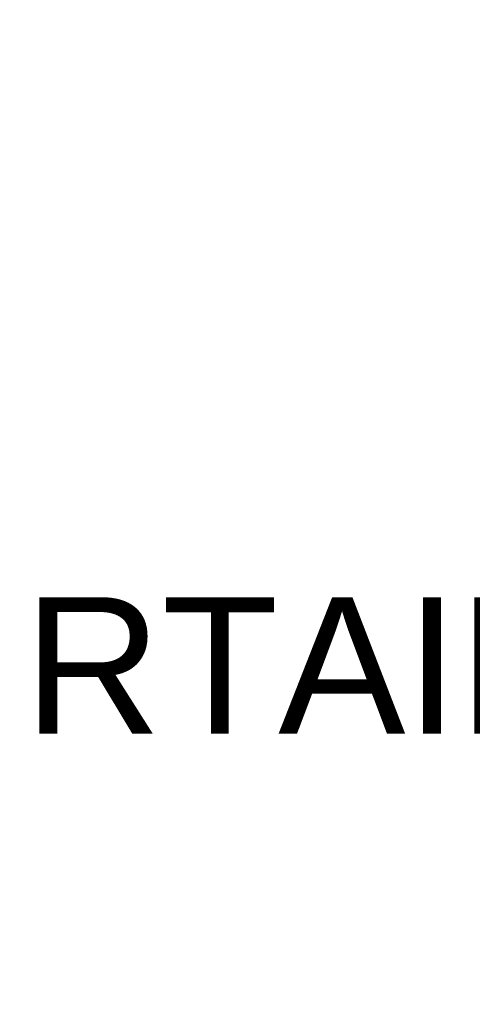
# Model space of a CAD drawing. Header units: inches. Extents: x 169.6 to 245.1, y 234.4 to 247.7.
# Tile 46 of 139: x 182.51 to 182.82, y 243.2 to 243.876. Entities that reach past the tile are written whole.
import ezdxf
from ezdxf import colors
from ezdxf.entities.mleader import LeaderData, LeaderLine
from ezdxf.math import Vec2, Vec3

# ---------------------------------------------------------------- set-up
doc = ezdxf.new("R2010")
doc.units = ezdxf.units.IN
doc.header["$LTSCALE"] = 0.25
doc.header["$MEASUREMENT"] = 0
doc.layers.add('ANNOTATIONS', color=1, linetype='Continuous')
doc.styles.add('ARIAL', font='arial.ttf', dxfattribs={"height": 0.09375})

msp = doc.modelspace()

# ---------------------------------------------------------------- leaders
at = {"layer": 'ANNOTATIONS'}
ml = msp.add_multileader_mtext('Standard', dxfattribs=at)
ml.set_content('AIR CURTAIN', color=256, style='ARIAL')
ml.set_leader_properties()
ml.build(insert=Vec2(0, 0))
ml.multileader.update_dxf_attribs({"dogleg_length": 0.25, "arrow_head_size": 0.09375})
ctx = ml.context
ctx.base_point, ctx.char_height, ctx.arrow_head_size, ctx.landing_gap_size, ctx.plane_origin = Vec3(181.9786, 243.4321), 0.09375, 0.09375, 0.09, Vec3(180.95327, 243.94294)
notes = []
notes.append((ctx, [(0, (1, 1, 0), (181.79602, 243.4321), (1, 0), 0.18258, [(0, [(181.0375, 243.87635)], 0, [])])]))
ctx.mtext.insert, ctx.mtext.flow_direction = Vec3(182.0686, 243.47977), 5
for ctx, leaders in notes:
    for number, flags, end, landing, length, lines in leaders:
        leader = LeaderData()
        leader.index, (leader.has_last_leader_line, leader.has_dogleg_vector, leader.attachment_direction) = number, flags
        leader.last_leader_point, leader.dogleg_vector, leader.dogleg_length = Vec3(end), Vec3(landing), length
        for number, points, colour, breaks in lines:
            line = LeaderLine()
            line.index, line.vertices, line.color, line.breaks = number, Vec3.list(points), colors.encode_raw_color(colour), breaks
            leader.lines.append(line)
        ctx.leaders.append(leader)

doc.saveas('drawing.dxf')
